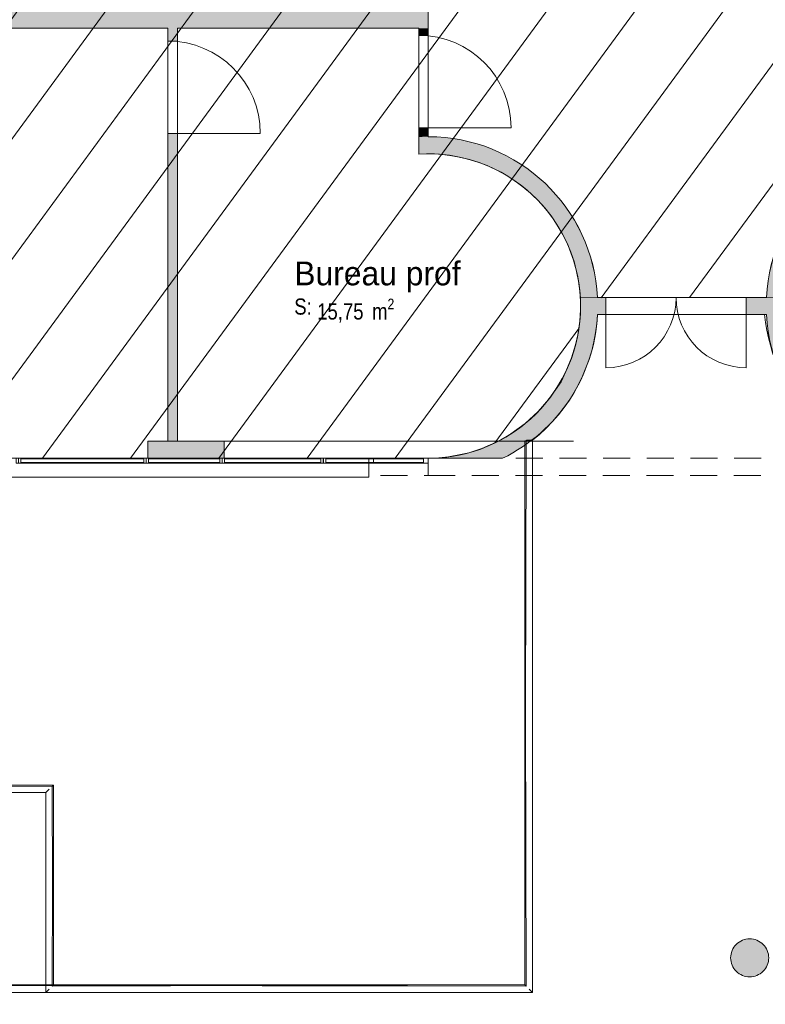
# Model space of a CAD drawing. Header units: millimetres. Extents: x -22000 to 226618, y -100134 to 72379.
# Tile 23 of 44: x 57243 to 65075, y -19739 to -9390. Entities that reach past the tile are written whole.
import ezdxf
from ezdxf.enums import TextEntityAlignment as Align

# ---------------------------------------------------------------- set-up
doc = ezdxf.new("R2010")
doc.units = ezdxf.units.MM
doc.header["$MEASUREMENT"] = 0
doc.linetypes.add('Tirets', pattern=[458.610928, 282.222247, -176.388681])
doc.linetypes.add('Wipeout_Contour', pattern=[1000, 0, -1000])
for name, color, linetype in [('08-01 2D Dessin général.2D', 7, 'Continuous'), ('08-01 contour hachures', 7, 'Continuous'), ('A-AREA-____-OTLN.Modèle IFC', 7, 'Continuous'), ('A-FLOR-HRAL-OTLN.Modèle IFC', 7, 'Continuous'), ('A-GLAZ-CURT-OTLN.Modèle IFC', 7, 'Continuous'), ('A-GLAZ-CWMG-OTLN.Modèle IFC', 7, 'Continuous'), ('A-WALL-____-OTLN.Modèle IFC', 7, 'Continuous'), ('Marques de Zone ARCHICAD', 7, 'Continuous'), ('Portes ARCHICAD', 7, 'Continuous'), ('S-COLS-____-OTLN.Modèle IFC', 7, 'Continuous')]:
    doc.layers.add(name, color=color, linetype=linetype)
doc.styles.add('STYLE_GENERE_1', font='txt')
doc.styles.add('STYLE_GENERE_2', font='ARIALN.TTF')

# ---------------------------------------------------------------- blocks, each defined once
blk = doc.blocks.new('Bureau prof_SA_14_1', base_point=(60946, -12204))
at = {"layer": 'Marques de Zone ARCHICAD', "color": 7, "lineweight": 9, "insert": (60367, -12322), "char_height": 170, "attachment_point": 1, "style": 'STYLE_GENERE_2'}
blk.add_mtext('\\A1;{\\pql;\\pt0,100;\\fArial Narrow|b0|i0|c0|p34;15,75\\fArial Narrow|b0|i0|c0|p34;\\A1{\\H.66x;\\S^  ;}\\fArial Narrow|b0|i0|c0|p34; m\\fArial Narrow|b0|i0|c0|p34;\\A1{\\H.66x;\\S2^  ;}}', dxfattribs=at)
at = {"layer": 'Marques de Zone ARCHICAD', "color": 7, "lineweight": 9}
for tag, height, style, p in [('DUMMY_849', 250, 'STYLE_GENERE_1', (61765, -11858)), ('ROOM_NAME', 250, 'STYLE_GENERE_1', (60127, -11932)), ('calculatedAreaCode', 170, 'STYLE_GENERE_2', (60127, -12320))]:
    blk.add_attdef(tag, text='', height=height, dxfattribs=dict(at, style=style)).set_placement(p, align=Align.TOP_LEFT)
blk = doc.blocks.new('Mur_60_1', base_point=(41080, -9390))
at = {"layer": 'A-WALL-____-OTLN.Modèle IFC', "linetype": 'Continuous', "lineweight": 0, "true_color": 0xffffff}
for points in [[(61435, -9300), (55502, -9300), (55502, -9480), (61435, -9480)], [(61435, -9480), (61535, -9480), (61535, -9300)], [(61435, -9300), (61435, -9480), (61535, -9300)]]:
    blk.add_hatch(color=7, dxfattribs=at).paths.add_polyline_path(points)
at = {"layer": 'A-WALL-____-OTLN.Modèle IFC', "color": 7, "linetype": 'Continuous', "lineweight": 20, "flags": 128}
for points in [[(61535, -9300), (61535, -9480)], [(55502, -9480), (58800, -9480)], [(58900, -9480), (61435, -9480)]]:
    blk.add_lwpolyline(points, dxfattribs=at)
blk = doc.blocks.new('Porte (Mur) 188[52]_1')
at = {"layer": 'Portes ARCHICAD', "color": 7, "linetype": 'Continuous', "lineweight": 5}
blk.add_line((61435, -10525), (62405, -10525), dxfattribs=at)
blk.add_arc((61435, -10525), 970, 0, 90, dxfattribs=at)
blk = doc.blocks.new('Mur_79_1', base_point=(61485, -10711))
at = {"layer": 'A-WALL-____-OTLN.Modèle IFC', "linetype": 'Continuous', "lineweight": 0, "true_color": 0xffffff}
for points in [[(61435, -9480), (61435, -9555), (61535, -9555), (61535, -9480)], [(61535, -10620), (61535, -10525), (61435, -10525), (61435, -10623, -0.014053)]]:
    blk.add_hatch(color=7, dxfattribs=at).paths.add_polyline_path(points)
at = {"layer": 'A-WALL-____-OTLN.Modèle IFC', "color": 7, "linetype": 'Continuous', "lineweight": 20}
for p, q in [((61535, -9555), (61435, -9555)), ((61535, -10525), (61435, -10525))]:
    blk.add_line(p, q, dxfattribs=at)
at = {"layer": 'A-WALL-____-OTLN.Modèle IFC', "color": 7, "linetype": 'Continuous', "lineweight": 20, "flags": 128}
for points in [[(61435, -9480), (61435, -9555)], [(61535, -9555), (61535, -9480)], [(61435, -10525), (61435, -10623)], [(61535, -10620), (61535, -10525)]]:
    blk.add_lwpolyline(points, dxfattribs=at)
at = {"layer": 'Portes ARCHICAD', "color": 7, "linetype": 'Continuous', "lineweight": 5}
blk.add_blockref('Porte (Mur) 188[52]_1', (0, 0), dxfattribs=at)
blk = doc.blocks.new('Mur_90_1', base_point=(61535, -14090))
at = {"layer": 'A-WALL-____-OTLN.Modèle IFC', "color": 7, "linetype": 'Tirets', "lineweight": 9, "flags": 128}
for points in [[(61535, -14000), (50040, -14000)], [(61535, -14180), (61535, -14000)], [(42690, -14180), (61535, -14180)]]:
    blk.add_lwpolyline(points, dxfattribs=at)
blk = doc.blocks.new('Mur_96_1', base_point=(61535, -14090))
at = {"layer": 'A-WALL-____-OTLN.Modèle IFC', "color": 7, "linetype": 'Tirets', "lineweight": 9, "flags": 128}
for points in [[(66865, -14000), (61535, -14000)], [(61535, -14000), (61535, -14180)], [(61535, -14180), (66865, -14180)]]:
    blk.add_lwpolyline(points, dxfattribs=at)
blk = doc.blocks.new('Mur_103_1', base_point=(61535, -14090))
at = {"layer": 'A-WALL-____-OTLN.Modèle IFC', "linetype": 'Continuous', "lineweight": 0, "true_color": 0xffffff}
for points in [[(61535, -10620, 0.014053), (61435, -10623), (61435, -10803)], [(61535, -10620), (61435, -10803, -0.015636), (61535, -10800)], [(61535, -10800, -0.999981), (61535, -14000), (62315, -14000, 0.795499), (61535, -10620)]]:
    blk.add_hatch(color=7, dxfattribs=at).paths.add_polyline_path(points)
at = {"layer": 'A-WALL-____-OTLN.Modèle IFC', "color": 7, "linetype": 'Continuous', "lineweight": 20, "flags": 128}
for points in [[(61435, -10803), (61435, -10623)], [(62315, -14000), (61535, -14000)]]:
    blk.add_lwpolyline(points, dxfattribs=at)
at = {"layer": 'A-WALL-____-OTLN.Modèle IFC', "color": 7, "linetype": 'Continuous', "lineweight": 20}
for radius, start, end in [(1780, 2.8952, 89.998), (1600, 270, 93.5811), (1780, 295.9891, 357.0987)]:
    blk.add_arc((61535, -12400), radius, start, end, dxfattribs=at)
blk = doc.blocks.new('Mur_104_1', base_point=(66915, -10711))
at = {"layer": 'A-WALL-____-OTLN.Modèle IFC', "linetype": 'Continuous', "lineweight": 0, "true_color": 0xffffff}
for points in [[(66865, -10620, 1.000017), (66865, -14180), (66865, -14000, -1.000019), (66865, -10800)], [(66965, -10623, 0.014053), (66865, -10620), (66965, -10803)], [(66865, -10620), (66865, -10800, -0.015636), (66965, -10803)]]:
    blk.add_hatch(color=7, dxfattribs=at).paths.add_polyline_path(points)
at = {"layer": 'A-WALL-____-OTLN.Modèle IFC', "color": 7, "linetype": 'Continuous', "lineweight": 20, "flags": 128}
for points in [[(66965, -10803), (66965, -10623)], [(66865, -14180), (66865, -14000)]]:
    blk.add_lwpolyline(points, dxfattribs=at)
at = {"layer": 'A-WALL-____-OTLN.Modèle IFC', "color": 7, "linetype": 'Continuous', "lineweight": 20}
for radius, start, end in [(1780, 89.9981, 177.1048), (1600, 86.4145, 270), (1780, 182.9013, 270)]:
    blk.add_arc((66865, -12400), radius, start, end, dxfattribs=at)
blk = doc.blocks.new('Mur_115_1', base_point=(58590, -13910))
at = {"layer": 'A-WALL-____-OTLN.Modèle IFC', "linetype": 'Continuous', "lineweight": 0, "true_color": 0xffffff}
blk.add_hatch(color=7, dxfattribs=at).paths.add_polyline_path([(58590, -14000), (59390, -14000), (59390, -13820), (58590, -13820)])
at = {"layer": 'A-WALL-____-OTLN.Modèle IFC', "color": 7, "linetype": 'Continuous', "lineweight": 20, "flags": 128}
for points in [[(59390, -13820), (58590, -13820)], [(58590, -13820), (58590, -14000)], [(59390, -14000), (59390, -13820)], [(58590, -14000), (59390, -14000)]]:
    blk.add_lwpolyline(points, dxfattribs=at)
blk = doc.blocks.new('Porte (Mur) 201[65]_1')
at = {"layer": 'Portes ARCHICAD', "color": 7, "linetype": 'Continuous', "lineweight": 5}
for p, q in [((63400, -12310), (63400, -13048)), ((64875, -12310), (64875, -13048))]:
    blk.add_line(p, q, dxfattribs=at)
for centre, start, end in [((63400, -12310), 270, 0), ((64875, -12310), 180, 270)]:
    blk.add_arc(centre, 738, start, end, dxfattribs=at)
blk = doc.blocks.new('Mur_124_1', base_point=(65175, -12400))
at = {"layer": 'A-WALL-____-OTLN.Modèle IFC', "linetype": 'Continuous', "lineweight": 0, "true_color": 0xffffff}
for points in [[(63400, -12490), (63400, -12310), (63313, -12310), (63313, -12490)], [(65087, -12490), (65087, -12310), (64875, -12310), (64875, -12490)]]:
    blk.add_hatch(color=7, dxfattribs=at).paths.add_polyline_path(points)
at = {"layer": 'A-WALL-____-OTLN.Modèle IFC', "color": 7, "linetype": 'Continuous', "lineweight": 20}
for p, q in [((63400, -12310), (63400, -12490)), ((64875, -12310), (64875, -12490))]:
    blk.add_line(p, q, dxfattribs=at)
at = {"layer": 'A-WALL-____-OTLN.Modèle IFC', "color": 7, "linetype": 'Continuous', "lineweight": 20, "flags": 128}
for points in [[(63400, -12310), (63313, -12310)], [(65087, -12310), (64875, -12310)], [(63313, -12490), (63400, -12490)], [(64875, -12490), (65087, -12490)]]:
    blk.add_lwpolyline(points, dxfattribs=at)
at = {"layer": 'Portes ARCHICAD', "color": 7, "linetype": 'Continuous', "lineweight": 5}
blk.add_blockref('Porte (Mur) 201[65]_1', (0, 0), dxfattribs=at)
blk = doc.blocks.new('Mur_127_1', base_point=(43270, -14100))
at = {"color": 254, "linetype": 'Wipeout_Contour', "lineweight": 0, "ltscale": 216060.917181}
blk.add_wipeout([(43270, -14200), (60910, -14200), (60910, -14000), (43270, -14000)], dxfattribs=at).dxf.layer = 'A-WALL-____-OTLN.Modèle IFC'
at = {"layer": 'A-WALL-____-OTLN.Modèle IFC', "color": 7, "linetype": 'Continuous', "lineweight": 9, "flags": 128}
for points in [[(60910, -14000), (43270, -14000)], [(60910, -14200), (60910, -14000)], [(43270, -14200), (60910, -14200)]]:
    blk.add_lwpolyline(points, dxfattribs=at)
blk = doc.blocks.new('Porte (Mur) 204[68]_1')
at = {"layer": 'Portes ARCHICAD', "color": 7, "linetype": 'Continuous', "lineweight": 5}
blk.add_line((58800, -10585), (59770, -10585), dxfattribs=at)
blk.add_arc((58800, -10585), 970, 0, 90, dxfattribs=at)
blk = doc.blocks.new('Mur_129_1', base_point=(58850, -9390))
at = {"layer": 'A-WALL-____-OTLN.Modèle IFC', "linetype": 'Continuous', "lineweight": 0, "true_color": 0xffffff}
for points in [[(58900, -9480), (58800, -9480), (58800, -9615), (58900, -9615)], [(58900, -10585), (58800, -10585), (58800, -13820), (58900, -13820)]]:
    blk.add_hatch(color=7, dxfattribs=at).paths.add_polyline_path(points)
at = {"layer": 'A-WALL-____-OTLN.Modèle IFC', "color": 7, "linetype": 'Continuous', "lineweight": 20}
for p, q in [((58800, -9615), (58900, -9615)), ((58800, -10585), (58900, -10585))]:
    blk.add_line(p, q, dxfattribs=at)
at = {"layer": 'A-WALL-____-OTLN.Modèle IFC', "color": 7, "linetype": 'Continuous', "lineweight": 20, "flags": 128}
for points in [[(58800, -9480), (58800, -9615)], [(58900, -9615), (58900, -9480)], [(58800, -10585), (58800, -13820)], [(58900, -13820), (58900, -10585)], [(58800, -13820), (58900, -13820)]]:
    blk.add_lwpolyline(points, dxfattribs=at)
at = {"layer": 'Portes ARCHICAD', "color": 7, "linetype": 'Continuous', "lineweight": 5}
blk.add_blockref('Porte (Mur) 204[68]_1', (0, 0), dxfattribs=at)
blk = doc.blocks.new('Poteau_7_1', base_point=(64911, -19251))
at = {"layer": 'S-COLS-____-OTLN.Modèle IFC', "linetype": 'Continuous', "lineweight": 0, "true_color": 0xffffff}
blk.add_hatch(color=7, dxfattribs=at).paths.add_polyline_path([(64711, -19251, 0.414214), (64911, -19451, 0.414214), (65111, -19251, 0.414214), (64911, -19051, 0.414214)])
at = {"layer": 'S-COLS-____-OTLN.Modèle IFC', "color": 7, "linetype": 'Continuous', "lineweight": 5, "flags": 128}
blk.add_lwpolyline([(64711, -19251, 0.414214), (64911, -19451, 0.414214), (65111, -19251, 0.414214), (64911, -19051, 0.414214)], format="xyb", close=True, dxfattribs=at)
blk = doc.blocks.new('Barrière 33[45]_1', base_point=(50694, -19616))
at = {"layer": 'A-FLOR-HRAL-OTLN.Modèle IFC', "color": 7, "linetype": 'Continuous', "lineweight": 18}
for p, q in [((62549, -13815), (62556, -13815)), ((62549, -17206), (62549, -13815)), ((62556, -13815), (62563, -13815)), ((62557, -16681), (62563, -13815)), ((62563, -13815), (62578, -13815)), ((62565, -13815), (62565, -13811)), ((62565, -13811), (62615, -13811)), ((62578, -13815), (62594, -13815)), ((62594, -13815), (62608, -13815)), ((62608, -13815), (62622, -13815)), ((62615, -13811), (62615, -13815)), ((62622, -13815), (62626, -13815)), ((62626, -13815), (62629, -13815)), ((62629, -13815), (62629, -16200)), ((62629, -16200), (62629, -16223)), ((62629, -16223), (62629, -19614)), ((62563, -19548), (62557, -16681)), ((62549, -17230), (62549, -17206)), ((62549, -19534), (62549, -17230)), ((50696, -18956), (50702, -18956)), ((50696, -19244), (50696, -18956)), ((50702, -18956), (50709, -18956)), ((50709, -18956), (50724, -18956)), ((50710, -18956), (50710, -18952)), ((50760, -18952), (50710, -18952)), ((50724, -18956), (50740, -18956)), ((50738, -19294), (50740, -18956)), ((50740, -18956), (50747, -18956)), ((50747, -18956), (50754, -18956)), ((50754, -18956), (50768, -18956)), ((50760, -18952), (50760, -18956)), ((50768, -18956), (50762, -19548)), ((50768, -18956), (50772, -18956)), ((50772, -18956), (50776, -18956)), ((50776, -18956), (50776, -19534)), ((50696, -19285), (50696, -19244)), ((50696, -19614), (50696, -19285)), ((50769, -19541), (50762, -19548)), ((56663, -19542), (50762, -19548)), ((50776, -19534), (50769, -19541)), ((50776, -19534), (55641, -19534)), ((55641, -19534), (57651, -19534)), ((56663, -19542), (62563, -19548)), ((57651, -19534), (62549, -19534)), ((62549, -19534), (62556, -19541)), ((62556, -19541), (62563, -19548)), ((50701, -19609), (50696, -19614)), ((55594, -19614), (50696, -19614)), ((50703, -19607), (50701, -19609)), ((50717, -19593), (50703, -19607)), ((50731, -19579), (50717, -19593)), ((57764, -19614), (55594, -19614)), ((62629, -19614), (57764, -19614)), ((62594, -19579), (62608, -19593)), ((62608, -19593), (62622, -19607)), ((62622, -19607), (62626, -19611)), ((62626, -19611), (62626, -19611)), ((62626, -19611), (62629, -19614))]:
    blk.add_line(p, q, dxfattribs=at)
blk = doc.blocks.new('IFC Extruded[155]_1', base_point=(61223, -14000))
at = {"layer": 'A-GLAZ-CURT-OTLN.Modèle IFC', "color": 7, "linetype": 'Continuous', "lineweight": 18}
for p, q in [((61485, -14005), (60960, -14005)), ((60960, -14005), (60960, -14045)), ((60960, -14045), (61485, -14045)), ((61485, -14045), (61485, -14005))]:
    blk.add_line(p, q, dxfattribs=at)
blk = doc.blocks.new('IFC Extruded[168]_1', base_point=(57900, -14000))
at = {"layer": 'A-GLAZ-CURT-OTLN.Modèle IFC', "color": 7, "linetype": 'Continuous', "lineweight": 18}
for p, q in [((58545, -14005), (57255, -14005)), ((57255, -14005), (57255, -14045)), ((57255, -14045), (58545, -14045)), ((58545, -14045), (58545, -14005))]:
    blk.add_line(p, q, dxfattribs=at)
blk = doc.blocks.new('IFC Extruded[169]_1', base_point=(58970, -14000))
at = {"layer": 'A-GLAZ-CURT-OTLN.Modèle IFC', "color": 7, "linetype": 'Continuous', "lineweight": 18}
for p, q in [((59345, -14005), (58595, -14005)), ((58595, -14005), (58595, -14045)), ((58595, -14045), (59345, -14045)), ((59345, -14045), (59345, -14005))]:
    blk.add_line(p, q, dxfattribs=at)
blk = doc.blocks.new('IFC Extruded[170]_1', base_point=(59901.24955, -14000))
at = {"layer": 'A-GLAZ-CURT-OTLN.Modèle IFC', "color": 7, "linetype": 'Continuous', "lineweight": 18}
for p, q in [((60407.49909, -14005), (59395, -14005)), ((59395, -14005), (59395, -14045)), ((59395, -14045), (60407.49909, -14045)), ((60407.49909, -14045), (60407.49909, -14005))]:
    blk.add_line(p, q, dxfattribs=at)
blk = doc.blocks.new('IFC Extruded[171]_1', base_point=(60971.24864, -14000))
at = {"layer": 'A-GLAZ-CURT-OTLN.Modèle IFC', "color": 7, "linetype": 'Continuous', "lineweight": 18}
for p, q in [((61484.99818, -14005), (60457.49909, -14005)), ((60457.49909, -14005), (60457.49909, -14045)), ((60457.49909, -14045), (61484.99818, -14045)), ((61484.99818, -14045), (61484.99818, -14005))]:
    blk.add_line(p, q, dxfattribs=at)
blk = doc.blocks.new('IFC Extruded[172]_1', base_point=(61484.99818, -14000))
at = {"layer": 'A-GLAZ-CWMG-OTLN.Modèle IFC', "color": 7, "linetype": 'Continuous', "lineweight": 18}
for p, q in [((60457.49909, -14000), (60457.49909, -14050)), ((60457.49909, -14000), (61484.99818, -14000)), ((60457.49909, -14050), (61484.99818, -14050)), ((61484.99818, -14000), (61484.99818, -14050))]:
    blk.add_line(p, q, dxfattribs=at)
blk = doc.blocks.new('IFC Extruded[173]_1', base_point=(60407.49909, -14000))
at = {"layer": 'A-GLAZ-CWMG-OTLN.Modèle IFC', "color": 7, "linetype": 'Continuous', "lineweight": 18}
for p, q in [((59395, -14000), (59395, -14050)), ((59395, -14000), (60407.49909, -14000)), ((59395, -14050), (60407.49909, -14050)), ((60407.49909, -14000), (60407.49909, -14050))]:
    blk.add_line(p, q, dxfattribs=at)
blk = doc.blocks.new('IFC Extruded[174]_1', base_point=(59345, -14000))
at = {"layer": 'A-GLAZ-CWMG-OTLN.Modèle IFC', "color": 7, "linetype": 'Continuous', "lineweight": 18}
for p, q in [((58595, -14000), (58595, -14050)), ((58595, -14000), (59345, -14000)), ((58595, -14050), (59345, -14050)), ((59345, -14000), (59345, -14050))]:
    blk.add_line(p, q, dxfattribs=at)
blk = doc.blocks.new('IFC Extruded[175]_1', base_point=(58545, -14000))
at = {"layer": 'A-GLAZ-CWMG-OTLN.Modèle IFC', "color": 7, "linetype": 'Continuous', "lineweight": 18}
for p, q in [((57255, -14000), (57255, -14050)), ((57255, -14000), (58545, -14000)), ((57255, -14050), (58545, -14050)), ((58545, -14000), (58545, -14050))]:
    blk.add_line(p, q, dxfattribs=at)
blk = doc.blocks.new('IFC Extruded[188]_1', base_point=(60432.49909, -14000))
at = {"layer": 'A-GLAZ-CWMG-OTLN.Modèle IFC', "color": 7, "linetype": 'Continuous', "lineweight": 18}
for p, q in [((59370, -14000), (59370, -14050)), ((59370, -14000), (60432.49909, -14000)), ((59370, -14050), (60432.49909, -14050)), ((60432.49909, -14000), (60432.49909, -14050))]:
    blk.add_line(p, q, dxfattribs=at)
blk = doc.blocks.new('IFC Extruded[189]_1', base_point=(59370, -14000))
at = {"layer": 'A-GLAZ-CWMG-OTLN.Modèle IFC', "color": 7, "linetype": 'Continuous', "lineweight": 18}
for p, q in [((58570, -14000), (58570, -14050)), ((58570, -14000), (59370, -14000)), ((58570, -14050), (59370, -14050)), ((59370, -14000), (59370, -14050))]:
    blk.add_line(p, q, dxfattribs=at)
blk = doc.blocks.new('IFC Extruded[190]_1', base_point=(58570, -14000))
at = {"layer": 'A-GLAZ-CWMG-OTLN.Modèle IFC', "color": 7, "linetype": 'Continuous', "lineweight": 18}
for p, q in [((57230, -14000), (57230, -14050)), ((57230, -14000), (58570, -14000)), ((57230, -14050), (58570, -14050)), ((58570, -14000), (58570, -14050))]:
    blk.add_line(p, q, dxfattribs=at)
blk = doc.blocks.new('IFC Extruded[203]_1', base_point=(61534.99818, -14000))
at = {"layer": 'A-GLAZ-CWMG-OTLN.Modèle IFC', "color": 7, "linetype": 'Continuous', "lineweight": 18}
for p, q in [((60432.49909, -14000), (60432.49909, -14050)), ((60432.49909, -14000), (61534.99818, -14000)), ((60432.49909, -14050), (61534.99818, -14050)), ((61534.99818, -14000), (61534.99818, -14050))]:
    blk.add_line(p, q, dxfattribs=at)
blk = doc.blocks.new('IFC Extruded[209]_1', base_point=(60910, -14000))
at = {"layer": 'A-GLAZ-CWMG-OTLN.Modèle IFC', "color": 7, "linetype": 'Continuous', "lineweight": 18}
for p, q in [((60960, -14000), (60910, -14000)), ((60910, -14000), (60910, -14050)), ((60910, -14050), (60960, -14050)), ((60960, -14050), (60960, -14000))]:
    blk.add_line(p, q, dxfattribs=at)
blk = doc.blocks.new('IFC Extruded[210]_1', base_point=(61534.99818, -14000))
at = {"layer": 'A-GLAZ-CWMG-OTLN.Modèle IFC', "color": 7, "linetype": 'Continuous', "lineweight": 18}
for p, q in [((61484.99818, -14050), (61484.99818, -14000)), ((61484.99818, -14000), (61534.99818, -14000)), ((61534.99818, -14050), (61484.99818, -14050)), ((61534.99818, -14000), (61534.99818, -14050))]:
    blk.add_line(p, q, dxfattribs=at)
blk = doc.blocks.new('IFC Extruded[211]_1', base_point=(61534.99818, -14000))
at = {"layer": 'A-GLAZ-CWMG-OTLN.Modèle IFC', "color": 7, "linetype": 'Continuous', "lineweight": 18}
for p, q in [((61484.99818, -14050), (61484.99818, -14000)), ((61484.99818, -14000), (61534.99818, -14000)), ((61534.99818, -14050), (61484.99818, -14050)), ((61534.99818, -14000), (61534.99818, -14050))]:
    blk.add_line(p, q, dxfattribs=at)
blk = doc.blocks.new('IFC Extruded[212]_1', base_point=(60432.49909, -14000))
at = {"layer": 'A-GLAZ-CWMG-OTLN.Modèle IFC', "color": 7, "linetype": 'Continuous', "lineweight": 18}
for p, q in [((60407.49909, -14050), (60407.49909, -14000)), ((60407.49909, -14000), (60457.49909, -14000)), ((60457.49909, -14050), (60407.49909, -14050)), ((60457.49909, -14000), (60457.49909, -14050))]:
    blk.add_line(p, q, dxfattribs=at)
blk = doc.blocks.new('IFC Extruded[213]_1', base_point=(59370, -14000))
at = {"layer": 'A-GLAZ-CWMG-OTLN.Modèle IFC', "color": 7, "linetype": 'Continuous', "lineweight": 18}
for p, q in [((59345, -14050), (59345, -14000)), ((59345, -14000), (59395, -14000)), ((59395, -14050), (59345, -14050)), ((59395, -14000), (59395, -14050))]:
    blk.add_line(p, q, dxfattribs=at)
blk = doc.blocks.new('IFC Extruded[214]_1', base_point=(58570, -14000))
at = {"layer": 'A-GLAZ-CWMG-OTLN.Modèle IFC', "color": 7, "linetype": 'Continuous', "lineweight": 18}
for p, q in [((58545, -14050), (58545, -14000)), ((58545, -14000), (58595, -14000)), ((58595, -14050), (58545, -14050)), ((58595, -14000), (58595, -14050))]:
    blk.add_line(p, q, dxfattribs=at)
blk = doc.blocks.new('IFC Extruded[215]_1', base_point=(57230, -14000))
at = {"layer": 'A-GLAZ-CWMG-OTLN.Modèle IFC', "color": 7, "linetype": 'Continuous', "lineweight": 18}
for p, q in [((57205, -14050), (57205, -14000)), ((57205, -14000), (57255, -14000)), ((57255, -14050), (57205, -14050)), ((57255, -14000), (57255, -14050))]:
    blk.add_line(p, q, dxfattribs=at)
blk = doc.blocks.new('Barrière 50[367]_1', base_point=(56126, -19616))
at = {"layer": 'A-FLOR-HRAL-OTLN.Modèle IFC', "color": 7, "linetype": 'Continuous', "lineweight": 18}
for p, q in [((62549, -13815), (62556, -13815)), ((62549, -17206), (62549, -13815)), ((62556, -13815), (62563, -13815)), ((62557, -16681), (62563, -13815)), ((62563, -13815), (62578, -13815)), ((62565, -13815), (62565, -13811)), ((62565, -13811), (62615, -13811)), ((62578, -13815), (62594, -13815)), ((62594, -13815), (62608, -13815)), ((62608, -13815), (62622, -13815)), ((62615, -13811), (62615, -13815)), ((62622, -13815), (62626, -13815)), ((62626, -13815), (62629, -13815)), ((62629, -13815), (62629, -16200)), ((62629, -16200), (62629, -16223)), ((62629, -16223), (62629, -19614)), ((62563, -19548), (62557, -16681)), ((62549, -17230), (62549, -17206)), ((62549, -19534), (62549, -17230)), ((56126, -17450), (56130, -17450)), ((56126, -17450), (56126, -17500)), ((56130, -17438), (56130, -17434)), ((56130, -17434), (56761, -17434)), ((56130, -17442), (56130, -17438)), ((56130, -17456), (56130, -17442)), ((56130, -17470), (56130, -17456)), ((56130, -17486), (56130, -17470)), ((56130, -17501), (56130, -17486)), ((56761, -17434), (56988, -17434)), ((56845, -17445), (57582, -17448)), ((56988, -17434), (57596, -17434)), ((57551, -17479), (57537, -17493)), ((57589, -17441), (57582, -17448)), ((57588, -18498), (57582, -17448)), ((57596, -17434), (57589, -17441)), ((57596, -17434), (57596, -18462)), ((56130, -17500), (56126, -17500)), ((56130, -17508), (56130, -17501)), ((56130, -17501), (56830, -17504)), ((56130, -17512), (56130, -17508)), ((56130, -17514), (56130, -17512)), ((56657, -17514), (56130, -17514)), ((56965, -17514), (56657, -17514)), ((57516, -17514), (56965, -17514)), ((57519, -17511), (57516, -17514)), ((57516, -18587), (57516, -17514)), ((57523, -17507), (57519, -17511)), ((57530, -17500), (57523, -17507)), ((57537, -17493), (57530, -17500)), ((57588, -18498), (57582, -19548)), ((57596, -18462), (57596, -19534)), ((57516, -19614), (57516, -18587)), ((57589, -19541), (57582, -19548)), ((60073, -19542), (57582, -19548)), ((57596, -19534), (57589, -19541)), ((57596, -19534), (59343, -19534)), ((59343, -19534), (60752, -19534)), ((60073, -19542), (62563, -19548)), ((60752, -19534), (62549, -19534)), ((62549, -19534), (62556, -19541)), ((62556, -19541), (62563, -19548)), ((57519, -19612), (57516, -19614)), ((59473, -19614), (57516, -19614)), ((57520, -19611), (57519, -19612)), ((57523, -19607), (57520, -19611)), ((57537, -19593), (57523, -19607)), ((57551, -19579), (57537, -19593)), ((60722, -19614), (59473, -19614)), ((62629, -19614), (60722, -19614)), ((62594, -19579), (62608, -19593)), ((62608, -19593), (62622, -19607)), ((62622, -19607), (62626, -19611)), ((62626, -19611), (62626, -19611)), ((62626, -19611), (62629, -19614))]:
    blk.add_line(p, q, dxfattribs=at)

msp = doc.modelspace()

# ---------------------------------------------------------------- linework, layer by layer
at = {"layer": '08-01 2D Dessin général.2D', "color": 7, "linetype": 'Continuous', "lineweight": 9}
msp.add_line((59390, -13820), (63061, -13820), dxfattribs=at)
at = {"layer": 'A-AREA-____-OTLN.Modèle IFC', "color": 7, "linetype": 'Continuous', "lineweight": 0, "true_color": 0xfdf5ec, "flags": 128}
for points in [[(63315, -6900), (61535, -6900), (61535, -9390), (61535, -10620, -0.39948), (63313, -12310), (65087, -12310, -0.3995), (66865, -10620), (66865, -9390), (66865, -6900), (64915, -6900), (64915, -6850), (64915, -280), (63315, -280), (63315, -6350)], [(61435, -9480), (58900, -9480), (58900, -13820), (59390, -13820), (59390, -14000), (60910, -14000), (60910, -14000), (61535, -14000, 0.414197), (63135, -12400, 0.432657), (61435, -10803)], [(6474, -21204), (33900, -21200), (33896, -21666), (43904, -21666), (43900, -21200), (87611, -21200), (85929, -14180), (84275, -14180), (85600, -19614), (65601, -19614), (65601, -13663, -0.157957), (65065, -12490), (63313, -12490, -0.214878), (62629, -13811), (62629, -19614), (14566, -19614), (14566, -13811, -0.215084), (13882, -12490), (12276, -12490, -0.214969), (11594, -13810), (11583, -19614), (6474, -19614)]]:
    msp.add_lwpolyline(points, format="xyb", close=True, dxfattribs=at)
msp.add_lwpolyline([(58800, -9480), (53390, -9480), (53390, -13818), (53390, -14000), (58590, -14000), (58590, -13820), (58800, -13820)], close=True, dxfattribs=at)

# ---------------------------------------------------------------- block references
at = {"layer": 'A-AREA-____-OTLN.Modèle IFC', "color": 7, "linetype": 'Continuous', "lineweight": 9}
msp.add_blockref('Bureau prof_SA_14_1', (60946, -12204), dxfattribs=at).add_auto_attribs({'ROOM_NAME': 'Bureau prof', 'calculatedAreaCode': 'S: '})
at = {"layer": 'A-GLAZ-CWMG-OTLN.Modèle IFC', "color": 7, "linetype": 'Continuous', "lineweight": 18}
for name in ['IFC Extruded[210]_1', 'IFC Extruded[211]_1']:
    msp.add_blockref(name, (61535, -14000), dxfattribs=at)
at = {"layer": 'A-WALL-____-OTLN.Modèle IFC', "color": 7, "lineweight": 20}
for name, p in [('Mur_60_1', (41080, -9390)), ('Mur_129_1', (58850, -9390)), ('Mur_79_1', (61485, -10711)), ('Mur_103_1', (61535, -14090)), ('Mur_104_1', (66915, -10711)), ('Mur_124_1', (65175, -12400)), ('Mur_115_1', (58590, -13910)), ('Mur_90_1', (61535, -14090)), ('Mur_96_1', (61535, -14090))]:
    msp.add_blockref(name, p, dxfattribs=at)
at = {"layer": 'S-COLS-____-OTLN.Modèle IFC', "color": 7, "lineweight": 5}
msp.add_blockref('Poteau_7_1', (64911, -19251), dxfattribs=at)

# ---------------------------------------------------------------- next in the draw order: block references
at = {"layer": 'A-WALL-____-OTLN.Modèle IFC', "color": 7, "lineweight": 20}
msp.add_blockref('Mur_127_1', (43270, -14100), dxfattribs=at)

# ---------------------------------------------------------------- next in the draw order: hatches: boundary and pattern name
at = {"layer": '08-01 contour hachures', "linetype": 'Continuous', "lineweight": 9}
h = msp.add_hatch(dxfattribs=at)
h.set_pattern_fill('Briques_terre_cuite__ext_56', style=0, pattern_type=2)
h.set_pattern_definition([(53.7682, (43061.8, -7110.4), (-463.491, 632.545), [])])
h.paths.add_polyline_path([(280, -280), (36100, -280), (36100, -9480), (41080, -9480), (41080, -280), (82598, -280), (85886, -14000), (66718, -14000), (66534, -13965), (66285, -13891), (66104, -13807), (65957, -13717), (65793, -13588), (65671, -13465), (65534, -13288), (65443, -13134), (65379, -12994), (65339, -12882), (65311, -12782), (65291, -12685), (65275, -12582), (65268, -12503), (65268, -12310), (63133, -12313), (63134, -12441), (63127, -12559), (63106, -12703), (63082, -12807), (63040, -12944), (62980, -13087), (62930, -13197), (62871, -13281), (62800, -13380), (62690, -13508), (62552, -13635), (62379, -13759), (62272, -13820), (62097, -13898), (61959, -13943), (61677, -14000), (14880, -14000), (14566, -13811), (14375, -13632), (14169, -13373), (14050, -13159), (13993, -13023), (13948, -12888), (13914, -12785), (13901, -12675), (13888, -12569), (13883, -12497), (13868, -12296), (12095, -12301), (12097, -12326), (12096, -12490), (12078, -12654), (11998, -12958), (11846, -13264), (11554, -13603), (11416, -13711), (11254, -13811), (10777, -13976), (280, -14000)])

# ---------------------------------------------------------------- next in the draw order: linework, layer by layer
at = {"layer": '08-01 contour hachures', "color": 7, "linetype": 'Continuous', "lineweight": 9, "flags": 128}
msp.add_lwpolyline([(65268, -12310), (63133, -12313), (63134, -12441), (63127, -12559), (63106, -12703), (63082, -12807), (63040, -12944), (62980, -13087), (62930, -13197), (62871, -13281), (62800, -13380), (62690, -13508), (62552, -13635), (62379, -13759), (62272, -13820), (62097, -13898), (61959, -13943), (61677, -14000), (14880, -14000)], dxfattribs=at)

# ---------------------------------------------------------------- next in the draw order: block references
at = {"layer": 'A-FLOR-HRAL-OTLN.Modèle IFC', "color": 7, "linetype": 'Continuous', "lineweight": 18}
for name, p in [('Barrière 33[45]_1', (50694, -19616)), ('Barrière 50[367]_1', (56126, -19616))]:
    msp.add_blockref(name, p, dxfattribs=at)
at = {"layer": 'A-GLAZ-CURT-OTLN.Modèle IFC', "color": 7, "linetype": 'Continuous', "lineweight": 18}
for name, p in [('IFC Extruded[168]_1', (57900, -14000)), ('IFC Extruded[169]_1', (58970, -14000)), ('IFC Extruded[170]_1', (59901, -14000)), ('IFC Extruded[171]_1', (60971, -14000)), ('IFC Extruded[155]_1', (61223, -14000))]:
    msp.add_blockref(name, p, dxfattribs=at)
at = {"layer": 'A-GLAZ-CWMG-OTLN.Modèle IFC', "color": 7, "linetype": 'Continuous', "lineweight": 18}
for name, p in [('IFC Extruded[215]_1', (57230, -14000)), ('IFC Extruded[190]_1', (58570, -14000)), ('IFC Extruded[175]_1', (58545, -14000)), ('IFC Extruded[214]_1', (58570, -14000)), ('IFC Extruded[189]_1', (59370, -14000)), ('IFC Extruded[174]_1', (59345, -14000)), ('IFC Extruded[213]_1', (59370, -14000)), ('IFC Extruded[188]_1', (60432, -14000)), ('IFC Extruded[173]_1', (60407, -14000)), ('IFC Extruded[212]_1', (60432, -14000)), ('IFC Extruded[203]_1', (61535, -14000)), ('IFC Extruded[172]_1', (61485, -14000)), ('IFC Extruded[209]_1', (60910, -14000))]:
    msp.add_blockref(name, p, dxfattribs=at)

doc.saveas('drawing.dxf')
